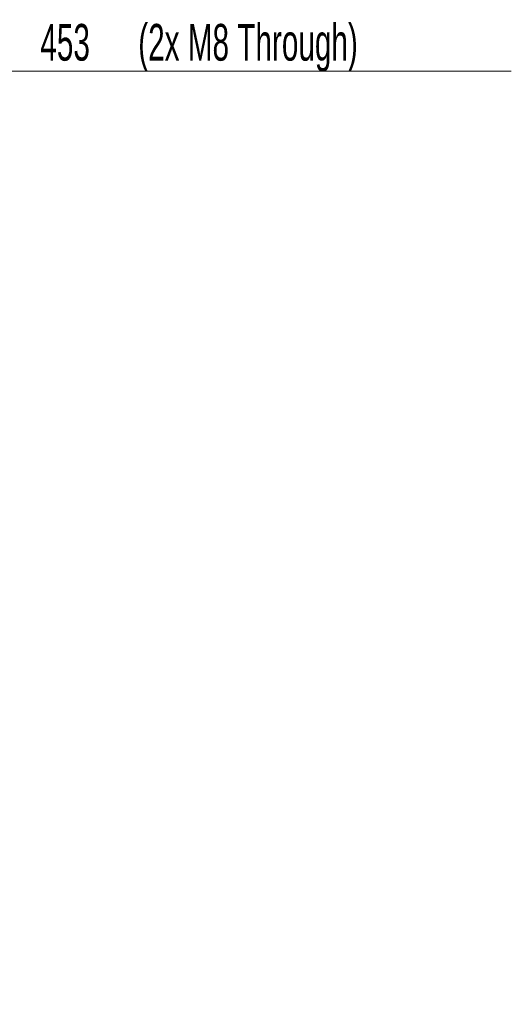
# Model space of a CAD drawing. Header units: millimetres. Extents: x 0 to 11920, y 0 to 8400.
# Tile 13 of 64: x 3236 to 4173, y 1987 to 3865. Entities that reach past the tile are written whole.
import ezdxf

# ---------------------------------------------------------------- set-up
doc = ezdxf.new("R2010")
doc.units = ezdxf.units.MM
doc.header["$LTSCALE"] = 20
doc.styles.add('SLDTEXTSTYLE0', font='TXT', dxfattribs={"width": 0.605})
doc.dimstyles.new('SLDDIMSTYLE0', dxfattribs={"dimtxt": 70, "dimasz": 70, "dimexe": 0, "dimexo": 0.0625, "dimgap": 17.5, "dimtad": 1, "dimdec": 1, "dimrnd": 1e-09, "dimzin": 12, "dimdsep": 46, "dimtxsty": 'SLDTEXTSTYLE0', "dimsah": 1, "dimcen": 0.09, "dimadec": 0, "dimazin": 3, "dimtfac": 1, "dimtofl": 0, "dimtmove": 0, "dimatfit": 3, "dimfxl": 1, "dimfrac": 2, "dimtolj": 1, "dimtzin": 12, "dimarcsym": 0})

# ---------------------------------------------------------------- blocks, each defined once
blk = doc.blocks.new('_D_8')
at = {"color": 7, "linetype": 'Continuous', "lineweight": 0}
for p, q in [((2752.7, 3684.5), (2752.7, 3796.4)), ((3205.7, 1929.2), (3205.7, 3796.4)), ((3205.7, 3766.4), (2752.7, 3766.4)), ((3205.7, 3766.4), (4173.5, 3766.4))]:
    blk.add_line(p, q, dxfattribs=at)
at = {"color": 7, "linetype": 'Continuous', "lineweight": 18}
for points in [[(2752.7, 3766.4), (2822.7, 3756.4), (2822.7, 3776.4)], [(3205.7, 3766.4), (3135.7, 3776.4), (3135.7, 3756.4)]]:
    blk.add_solid(points, dxfattribs=at)
at = {"color": 7, "linetype": 'Continuous', "lineweight": 18, "char_height": 70, "attachment_point": 1, "style": 'SLDTEXTSTYLE0'}
for s, insert in [('453', (3275.6, 3856.6)), ('(2x M8 Through)', (3462.3, 3856.6))]:
    blk.add_mtext(s, dxfattribs=dict(at, insert=insert))

msp = doc.modelspace()

# ---------------------------------------------------------------- dimensions: what is measured, and where the dimension line sits
at = {"color": 7, "linetype": 'Continuous', "lineweight": 18}
dim = msp.add_linear_dim(base=(2752.71, 3766.38), p1=(3205.71, 1925.18), p2=(2752.71, 3680.51), angle=0, text='<> (2x M8 Through)', dimstyle='SLDDIMSTYLE0', dxfattribs=at)
dim.commit()
dim.dimension.update_dxf_attribs({"geometry": '_D_8', "text_midpoint": (3724.56, 3766.38), "dimtype": 160})

doc.saveas('drawing.dxf')
